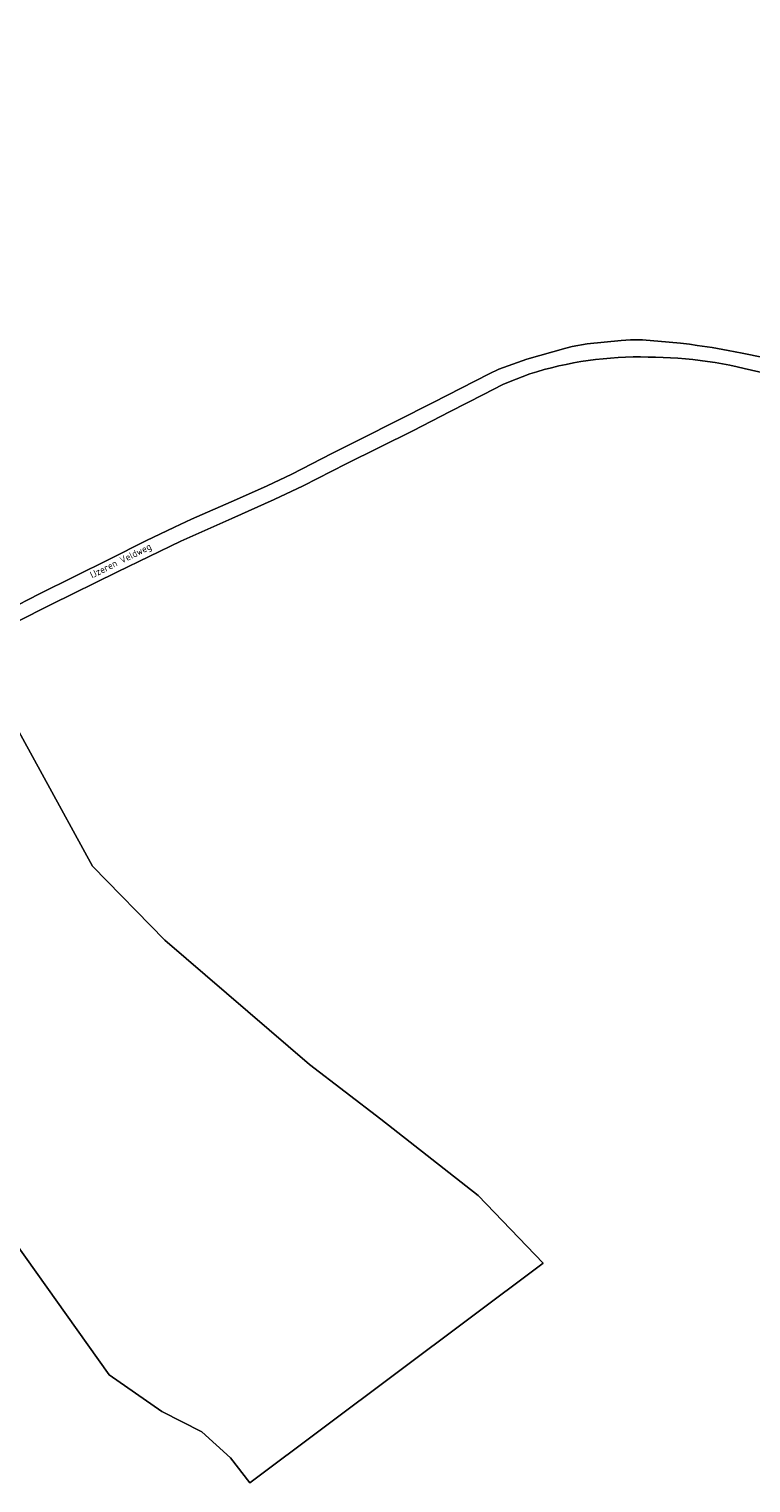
# Model space of a CAD drawing. Header units: metres. Extents: x 140853 to 145288, y 474558 to 480269.
# Tile 147 of 256: x 143089 to 143277, y 477462 to 477840. Entities that reach past the tile are written whole.
import ezdxf
from ezdxf.enums import TextEntityAlignment as Align

# ---------------------------------------------------------------- set-up
doc = ezdxf.new("R2010")
doc.units = ezdxf.units.M
doc.header["$MEASUREMENT"] = 0
for name, color, linetype, lineweight in [('B-WE-GR-BEPLANTING_CULTUUR_BOSPLANTSOEN-G', 90, 'GR-PLANTSOEN', 18), ('B-WE-GR-BOUWLAND-G', 80, 'Continuous', 13), ('B-WE-GR-GROENVOORZIENING-G', 80, 'Continuous', 18), ('B-WE-OG-BEBOUWING_STRAATNAAM-T18', 10, 'Continuous', 18), ('B-WE-VH-ONVERHARD-G', 252, 'Continuous', 18)]:
    doc.layers.add(name, color=color, linetype=linetype, lineweight=lineweight)
doc.styles.add('NLCS-ISO', font='txt')
doc.linetypes.add('GR-PLANTSOEN', pattern='A,0,[179,NLCS.shx,S=2,R=0,X=0,Y=0],-4', length=4)

msp = doc.modelspace()

# ---------------------------------------------------------------- linework, layer by layer
at = {"layer": 'B-WE-GR-BEPLANTING_CULTUUR_BOSPLANTSOEN-G', "ltscale": 0.2, "flags": 128}
msp.add_lwpolyline([(143486.384, 478172.812), (143480.556, 478175.008), (143379.222, 478198.307), (143238.925, 478241.405), (143229.36, 478235.529), (143287.716, 478217.565), (143265.756, 478144.143), (143188.365, 478170.998), (143178.556, 478121.189), (143153.844, 478128.445), (143169.081, 478207.615), (143163.037, 478205.437), (143145.191, 478199.744), (143127.145, 478194.718), (143113.357, 478191.522), (143099.492, 478188.675), (143088.475, 478186.673), (143077.638, 478149.747), (143233.477, 478102.471), (143236.543, 478101.541), (143221.656, 477979.844), (143165.504, 477981.586), (143164.371, 477981.621), (143164.371, 477981.173), (143164.28, 477980.197), (143164.149, 477974.953), (143194.22, 477974.203), (143267.163, 477974.079), (143306.769, 477974.011), (143311.679, 477956.369), (143308.475, 477950.477), (143264.976, 477937.496), (143173.431, 477910.177), (143129.555, 477897.083), (143023.446, 477873.939), (143000, 477868.825), (142869.03, 477840.139), (142862.913, 477861.758), (142861.399, 477859.863), (142836.238, 477836.363), (142833.866, 477834.373), (142831.25, 477832.067), (142829.851, 477830.701), (142828.618, 477829.372), (142820.497, 477822.648), (142811.879, 477815.645), (142807.761, 477812.173), (142784.53, 477792.86), (142779.547, 477788.654), (142772.278, 477782.591), (142769.836, 477780.487), (142763.413, 477774.207), (142754.289, 477765.378), (142748.126, 477759.218), (142747.786, 477758.878), (142739.43, 477750), (142722.704, 477731.031), (142719.61, 477727.659), (142718, 477726.179), (142718.649, 477724.85), (142719.298, 477723.325), (142715.93, 477719.474), (142714.762, 477720.586), (142713.282, 477720.939), (142709.647, 477716.847), (142681.113, 477681.769), (142679.247, 477679.381), (142665.07, 477660.215), (142663.896, 477664.421), (142663.303, 477663.673), (142667.946, 477640.834), (142681.216, 477619.6), (142681.216, 477619.6, 0.0763381), (142741.403, 477561.144), (142741.403, 477561.144, 0.2367689), (142774.215, 477555.709), (142774.215, 477555.709), (142789.805, 477560.918), (142816.748, 477570.782), (142816.748, 477570.782, -0.0441848), (142836.692, 477575.559), (142836.692, 477575.559), (142854.479, 477581.163), (142854.479, 477581.163, 0.0429709), (142857.142, 477582.469), (142857.142, 477582.469), (142860.17, 477584.57), (142864.83, 477587.241), (142869.049, 477589.621), (142873.877, 477591.896), (142882.254, 477595.792), (142890.178, 477599.342), (142895.092, 477601.51), (142902.261, 477604.314), (142908.328, 477606.825), (142912.339, 477608.449), (142921.363, 477611.941), (142943.073, 477620.901), (142964.135, 477630.016), (142978.274, 477635.825), (142979.628, 477636.417), (142981.685, 477637.453), (142998.294, 477646.097), (143000, 477646.905), (143013.134, 477653.103), (143019.392, 477656.289), (143039.007, 477666.221), (143051.332, 477672.337), (143064.046, 477678.815), (143074.15, 477683.915), (143083.766, 477688.602), (143092.142, 477692.901), (143110.335, 477701.891), (143119.799, 477706.622), (143127.196, 477710.242), (143131.586, 477712.322), (143143.29, 477717.419), (143151.241, 477720.905), (143157.655, 477723.946), (143168.1, 477729.307), (143175.689, 477733.182), (143194.419, 477742.589), (143208.957, 477750), (143211.403, 477751.247), (143218.663, 477753.845), (143228.868, 477756.7), (143230.493, 477757.108), (143234.403, 477757.823), (143243.187, 477758.696), (143245.625, 477758.851), (143248.774, 477758.804), (143255.63, 477758.202), (143258.576, 477758.002), (143260.912, 477757.699), (143262.944, 477757.346), (143266.854, 477756.893), (143270.969, 477756.034), (143274.626, 477755.378), (143280.162, 477754.266), (143280.162, 477754.266, 0.0750108), (143305.758, 477753.43), (143305.758, 477753.43), (143316.016, 477754.508), (143321.957, 477755.225), (143325.46, 477755.839), (143328.507, 477756.4), (143332.213, 477757.725), (143335.208, 477758.591), (143337.391, 477759.61), (143339.828, 477760.171), (143343.636, 477761.699), (143344.905, 477762.106), (143346.276, 477762.615), (143349.27, 477764.396), (143349.27, 477764.396, -0.0469972), (143350.945, 477765.617), (143350.945, 477765.617, -0.0659339), (143353.585, 477766.737), (143353.585, 477766.737), (143356.021, 477768.162), (143361.113, 477770.429), (143365.921, 477772.185), (143365.921, 477772.185, 0.0379722), (143366.784, 477772.542), (143366.784, 477772.542, 0.0413559), (143367.393, 477772.897), (143367.393, 477772.897, -0.0282897), (143368.306, 477773.507), (143368.306, 477773.507, -0.0713289), (143370.185, 477774.221), (143370.185, 477774.221), (143378.358, 477777.226), (143380.236, 477778.193), (143384.45, 477779.568), (143388.468, 477781.345), (143390.643, 477782.368), (143390.643, 477782.368, -0.0420375), (143392.115, 477783.182), (143392.115, 477783.182, -0.0471207), (143393.537, 477783.691), (143393.537, 477783.691, 0.0559923), (143394.908, 477784.15), (143394.908, 477784.15, 0.0765349), (143396.226, 477785.067), (143396.226, 477785.067), (143398.258, 477786.033), (143400.542, 477787.254), (143403.689, 477788.883), (143407.597, 477791.223), (143412.775, 477794.073), (143423.233, 477797.893), (143428.666, 477798.915), (143432.526, 477799.809), (143421.062, 477817.531), (143419.931, 477823.485), (143421.135, 477832.436), (143430.088, 477851.734), (143401.919, 477848.604), (143393.777, 477849.819), (143389.892, 477850.94), (143387.534, 477852.134), (143376.463, 477867.558), (143365.196, 477887.238), (143362.684, 477892.688), (143362.49, 477898.689), (143366.336, 477913.105), (143370.628, 477929.418), (143385.989, 477987.38), (143399.518, 477994.611), (143410.074, 477999.93), (143410.159, 478000), (143421.478, 478009.286), (143421.421, 478015.306), (143426.322, 478015.562), (143426.295, 478021.819), (143434.734, 478021.93), (143434.702, 478025.135), (143434.649, 478039.135), (143468.819, 478039.264), (143475.785, 478047.073), (143475.785, 478047.073, -0.0218076), (143481.897, 478053.615), (143481.897, 478053.615, -0.0929516), (143491.112, 478060.84), (143491.112, 478060.84), (143500, 478065.054), (143508.655, 478068.751), (143517.803, 478072.434), (143528.765, 478076.309), (143536.372, 478078.727), (143536.372, 478078.727, -0.013226), (143552.161, 478083.234), (143552.161, 478083.234), (143546.504, 478115.85), (143549.746, 478115.709), (143552.318, 478105.273), (143570.075, 478109.451), (143569.553, 478112.127), (143567.23, 478131.373), (143545.713, 478130.441), (143540.501, 478149.817), (143563.045, 478154.87), (143559.267, 478182.079), (143500, 478173.977), (143487.662, 478172.29), (143486.384, 478172.812)], format="xyb", close=True, dxfattribs=at)
at = {"layer": 'B-WE-GR-BOUWLAND-G', "ltscale": 0.2, "flags": 128}
msp.add_lwpolyline([(143083.024, 477528.497), (143110.277, 477490.132), (143123.903, 477480.607), (143134.354, 477475.315), (143141.762, 477468.569), (143146.789, 477462.086), (143222.923, 477519.104), (143206.056, 477536.699), (143180.788, 477556.543), (143162.267, 477570.698), (143124.696, 477602.977), (143105.911, 477622.159), (143079.712, 477669.927), (143015.304, 477638.943), (143035.399, 477605.491), (143070.192, 477550.722), (143083.024, 477528.497)], close=True, dxfattribs=at)
at = {"layer": 'B-WE-GR-GROENVOORZIENING-G', "ltscale": 0.2, "flags": 128}
msp.add_lwpolyline([(143280.827, 477750, 0.0670243), (143250.183, 477754.368), (143250.183, 477754.368, 0.0845972), (143219.45, 477750), (143219.45, 477750), (143213.923, 477747.866), (143212.441, 477747.222), (143207.414, 477744.673), (143198.791, 477740.266), (143189.086, 477735.228), (143171.782, 477726.614), (143160.595, 477720.931), (143153.097, 477717.359), (143142.086, 477712.481), (143128.854, 477706.589), (143112.433, 477698.601), (143095.225, 477690.14), (143077.138, 477681.003)], format="xyb", dxfattribs=at)
msp.add_lwpolyline([(143141.762, 477468.569), (143134.354, 477475.315), (143123.903, 477480.607), (143110.277, 477490.132), (143083.024, 477528.497), (143070.192, 477550.722), (143035.399, 477605.491), (143015.304, 477638.943), (143079.712, 477669.927), (143105.911, 477622.159), (143124.696, 477602.977), (143162.267, 477570.698), (143180.788, 477556.543), (143206.056, 477536.699), (143222.923, 477519.104), (143146.789, 477462.086), (143141.762, 477468.569)], close=True, dxfattribs=at)
at = {"layer": 'B-WE-VH-ONVERHARD-G', "ltscale": 0.2, "flags": 128}
msp.add_lwpolyline([(143280.162, 477754.266), (143274.626, 477755.378), (143270.969, 477756.034), (143266.854, 477756.893), (143262.944, 477757.346), (143260.912, 477757.699), (143258.576, 477758.002), (143255.63, 477758.202), (143248.774, 477758.804), (143245.625, 477758.851), (143243.187, 477758.696), (143234.403, 477757.823), (143230.493, 477757.108), (143228.868, 477756.7), (143218.663, 477753.845), (143211.403, 477751.247), (143208.957, 477750), (143194.419, 477742.589), (143175.689, 477733.182), (143168.1, 477729.307), (143157.655, 477723.946), (143151.241, 477720.905), (143143.29, 477717.419), (143131.586, 477712.322), (143127.196, 477710.242), (143119.799, 477706.622), (143110.335, 477701.891), (143092.142, 477692.901), (143083.766, 477688.602)], dxfattribs=at)
msp.add_lwpolyline([(143077.138, 477681.003), (143095.225, 477690.14), (143112.433, 477698.601), (143128.854, 477706.589), (143142.086, 477712.481), (143153.097, 477717.359), (143160.595, 477720.931), (143171.782, 477726.614), (143189.086, 477735.228), (143198.791, 477740.266), (143207.414, 477744.673), (143212.441, 477747.222), (143213.923, 477747.866), (143219.45, 477750), (143219.45, 477750, -0.0845972), (143250.183, 477754.368), (143250.183, 477754.368, -0.0670243), (143280.827, 477750)], format="xyb", dxfattribs=at)

# ---------------------------------------------------------------- texts
at = {"layer": 'B-WE-OG-BEBOUWING_STRAATNAAM-T18', "style": 'NLCS-ISO'}
msp.add_text('IJzeren Veldweg', height=1.8, rotation=26.4, dxfattribs=at).set_placement((143113.22, 477701.547), align=Align.MIDDLE_CENTER)

doc.saveas('drawing.dxf')
